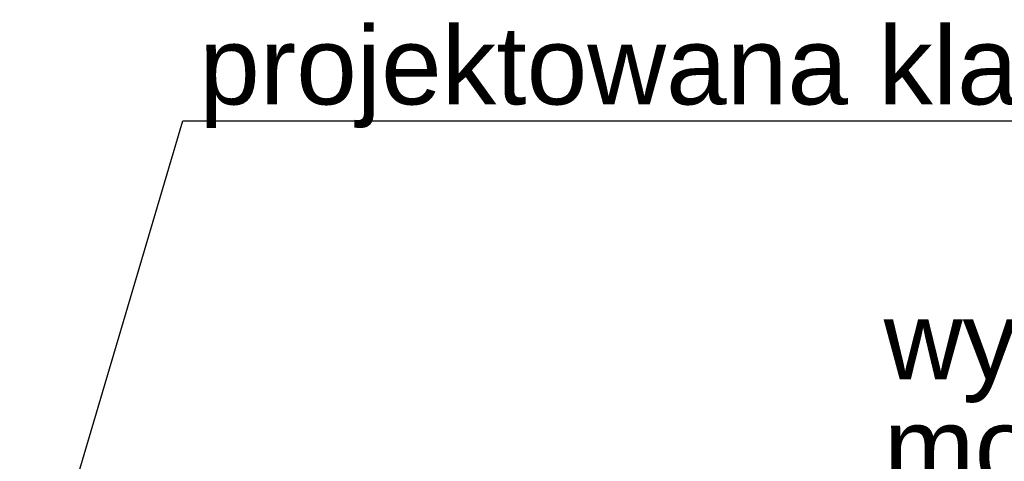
# Model space of a CAD drawing. Header units: millimetres. Extents: x 60 to 119230, y 44 to 9810.
# Tile 24 of 33: x 61241 to 63048, y 4715 to 5525. Entities that reach past the tile are written whole.
import ezdxf

# ---------------------------------------------------------------- set-up
doc = ezdxf.new("R2010")
doc.units = ezdxf.units.MM
doc.styles.add('Arial', font='ARIAL.TTF', dxfattribs={"height": 0.2})

# ---------------------------------------------------------------- blocks, each defined once
blk = doc.blocks.new('Text-37738 - 9115')
at = {"color": 30, "style": 'Arial'}
for s, p in [('wymiana wsporników do ', (62826.5, 4865.3)), ('montażu siatki bezpieczeństwa', (62826.5, 4670.3))]:
    blk.add_text(s, height=143.262, dxfattribs=at).set_placement(p)
blk = doc.blocks.new('Text-37743 - 9115')
at = {"color": 136}
for p, q in [((61241.4, 4328.3), (61540.7, 5339.8)), ((61540.7, 5339.8), (64325.2, 5339.8))]:
    blk.add_line(p, q, dxfattribs=at)
at = {"color": 30, "style": 'Arial'}
blk.add_text('projektowana klatka schodowa', height=143.262, dxfattribs=at).set_placement((61570.7, 5369.8))

msp = doc.modelspace()

# ---------------------------------------------------------------- block references
for name in ['Text-37743 - 9115', 'Text-37738 - 9115']:
    msp.add_blockref(name, (0, 0))

doc.saveas('drawing.dxf')
